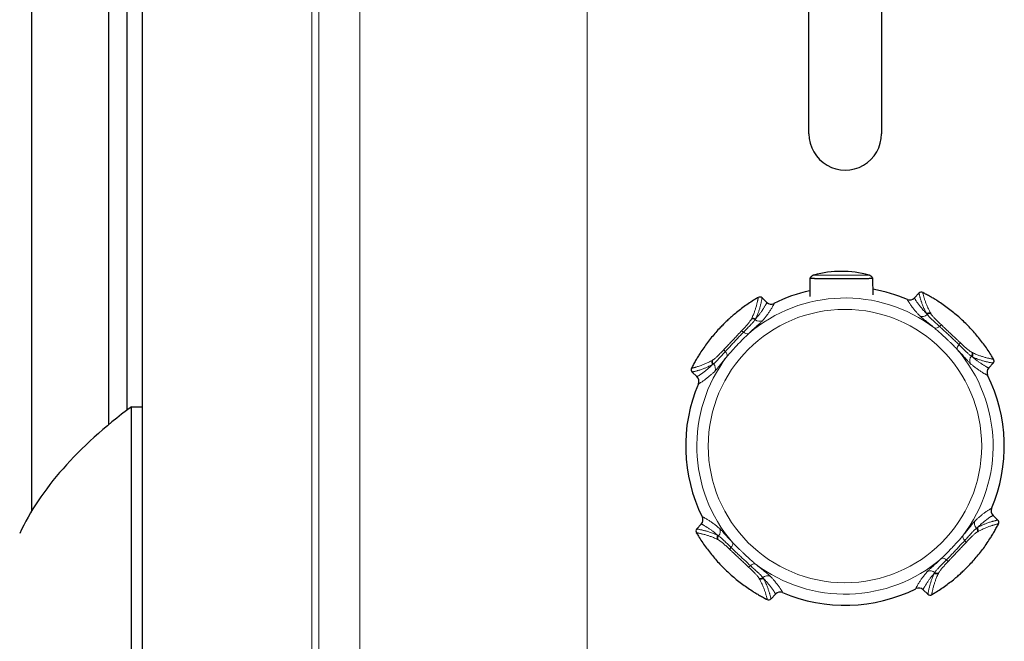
# Model space of a CAD drawing. Header units: millimetres. Extents: x 8 to 1339, y 12 to 1557.
# Tile 19 of 45: x 413 to 567, y 428 to 525. Entities that reach past the tile are written whole.
import ezdxf

# ---------------------------------------------------------------- set-up
doc = ezdxf.new("R2010")
doc.units = ezdxf.units.MM

msp = doc.modelspace()

# ---------------------------------------------------------------- linework, layer by layer
at = {"color": 7, "linetype": 'Continuous', "lineweight": 30}
for p, q in [((432.13, 354.72), (432.13, 1522.08)), ((414.81, 448.17), (414.81, 1428.63)), ((426.88, 461.69), (426.88, 1415.11)), ((429.76, 463.98), (429.76, 1412.82)), ((536.71, 507.29), (536.7, 536.29)), ((548.1, 536.3), (548.11, 507.3)), ((536.87, 484.62), (536.85, 481.76)), ((546.77, 482), (546.75, 484.62)), ((553.98, 482.28), (553.28, 481.53)), ((530.11, 480.84), (529.36, 481.55)), ((564.92, 470.56), (565.63, 471.3)), ((518.39, 469.9), (519.14, 469.2)), ((430.4, 464.47), (430.4, 353.38)), ((430.4, 464.47), (432.13, 464.47)), ((566.36, 446.68), (565.61, 447.39)), ((519.83, 446.03), (519.12, 445.28)), ((554.64, 435.74), (555.39, 435.04)), ((530.77, 434.31), (531.47, 435.06)), ((531.47, 435.06), (531.47, 435.06))]:
    msp.add_line(p, q, dxfattribs=at)
at = {"color": 252, "linetype": 'Continuous', "lineweight": 0}
for p, q in [((501.92, 367.6), (501.92, 1509.2)), ((458.73, 370.03), (458.73, 1506.78)), ((459.84, 370.07), (459.84, 1506.73)), ((466.25, 369.74), (466.25, 1507.06)), ((531.24, 480.67), (531.24, 480.67)), ((552.16, 481.3), (552.16, 481.3)), ((553.28, 481.53), (553.28, 481.53)), ((555.27, 478.93), (555.2, 479.03)), ((555.82, 479.12), (555.88, 479.01)), ((527.66, 478.17), (527.72, 478.28)), ((528.34, 478.24), (528.28, 478.13)), ((562.26, 473.01), (562.36, 472.95)), ((521.55, 471.74), (521.66, 471.8)), ((562.32, 472.32), (562.22, 472.39)), ((521.73, 471.18), (521.64, 471.12)), ((563.02, 445.4), (563.11, 445.47)), ((522.49, 443.58), (522.39, 443.63)), ((522.43, 444.26), (522.53, 444.2)), ((563.2, 444.85), (563.09, 444.79)), ((528.93, 437.47), (528.87, 437.58)), ((529.48, 437.65), (529.55, 437.55)), ((556.41, 438.35), (556.47, 438.45)), ((557.09, 438.41), (557.03, 438.3)), ((553.51, 435.91), (553.51, 435.91)), ((532.59, 435.29), (532.59, 435.29))]:
    msp.add_line(p, q, dxfattribs=at)
msp.add_circle((542.37, 458.29), 21.45, dxfattribs=at)
at = {"color": 7, "linetype": 'Continuous', "lineweight": 30}
for centre, radius, start, end in [((542.41, 507.29), 5.7, 180.0082, 0.0082), ((541.81, 469.36), 16.34, 74.7053, 105.2956), ((542.37, 458.29), 25, 102.7521, 116.4462), ((542.37, 458.29), 25, 66.9524, 79.8891), ((554.35, 481.93), 0.5, 63.1387, 136.6991), ((529.02, 481.18), 0.5, 46.6995, 120.2599), ((530.8, 481.57), 1, 226.6995, 296.4459), ((552.55, 482.22), 1, 246.9527, 316.6991), ((565.26, 471.65), 0.5, 316.6993, 30.2601), ((518.73, 470.27), 0.5, 153.1387, 226.6991), ((565.65, 469.87), 1, 136.6995, 206.4459), ((518.45, 468.47), 1, 336.9527, 46.6991), ((542.37, 458.29), 25, 336.9524, 26.4462), ((542.37, 458.29), 25, 156.9524, 206.4462), ((566.3, 448.12), 1, 156.9527, 226.6991), ((519.1, 446.72), 1, 316.6995, 26.4459), ((566.02, 446.32), 0.5, 333.1387, 46.6991), ((519.49, 444.94), 0.5, 136.6995, 210.2599), ((542.37, 458.29), 25, 246.9524, 296.4462), ((553.95, 435.02), 1, 46.6995, 116.4459), ((530.4, 434.65), 0.5, 243.1385, 316.6993), ((532.2, 434.37), 1, 66.9527, 136.6991), ((555.73, 435.4), 0.5, 226.6995, 300.2599)]:
    msp.add_arc(centre, radius, start, end, dxfattribs=at)
at = {"color": 252, "linetype": 'Continuous', "lineweight": 0}
for centre, radius, start, end in [((542.37, 458.29), 23.24, 52.7086, 130.6899), ((530.8, 481.57), 1, 226.7005, 296.4464), ((552.55, 482.22), 1, 246.9522, 316.6981), ((554.55, 479.62), 0.994, 242.5551, 316.2992), ((555.56, 478.68), 0.509, 59.5222, 135.7333), ((555.62, 478.57), 0.509, 59.4799, 134.6334), ((527.95, 477.75), 0.509, 48.7652, 123.9187), ((528, 477.86), 0.509, 47.6653, 123.8764), ((528.96, 478.86), 0.994, 227.0994, 300.8435), ((526.16, 475.86), 0.449, 45.7483, 99.0458), ((527.09, 476.72), 0.813, 220.785, 279.5019), ((556.54, 477.59), 0.813, 263.8966, 322.6136), ((557.52, 476.79), 0.449, 84.3528, 137.6503), ((559.94, 474.51), 0.449, 315.7483, 9.0458), ((523.87, 473.44), 0.449, 174.3528, 227.6503), ((523.08, 472.46), 0.813, 353.8966, 52.6136), ((560.8, 473.58), 0.813, 130.785, 189.5019), ((542.37, 458.29), 23.24, 322.7086, 40.6899), ((561.83, 472.72), 0.509, 318.7652, 33.9187), ((561.94, 472.67), 0.509, 317.6653, 33.8764), ((542.37, 458.29), 23.24, 142.7086, 220.6899), ((521.99, 471.48), 0.509, 149.5222, 225.7333), ((522.1, 471.54), 0.509, 149.4799, 224.6334), ((562.94, 471.71), 0.994, 137.0994, 210.8435), ((565.26, 471.65), 0.5, 316.6995, 30.2599), ((521.05, 470.47), 0.994, 332.5551, 46.2992), ((565.65, 469.87), 1, 136.7005, 206.4464), ((518.45, 468.47), 1, 336.9522, 46.6981), ((566.3, 448.12), 1, 156.9522, 226.6981), ((519.1, 446.72), 1, 316.7005, 26.4464), ((563.7, 446.12), 0.994, 152.5551, 226.2992), ((521.81, 444.88), 0.994, 317.0994, 30.8435), ((562.65, 445.04), 0.509, 329.4799, 44.6334), ((562.76, 445.1), 0.509, 329.5222, 45.7333), ((522.81, 443.92), 0.509, 137.6653, 213.8764), ((522.92, 443.86), 0.509, 138.7652, 213.9187), ((561.67, 444.13), 0.813, 173.8966, 232.6136), ((560.87, 443.15), 0.449, 354.3528, 47.6503), ((524.81, 442.08), 0.449, 135.7483, 189.0458), ((523.95, 443.01), 0.813, 310.785, 9.5019), ((542.37, 458.29), 23.24, 232.7086, 310.6899), ((557.66, 439.87), 0.813, 40.785, 99.5019), ((558.59, 440.72), 0.449, 225.7483, 279.0458), ((527.23, 439.79), 0.449, 264.3528, 317.6503), ((528.21, 439), 0.813, 83.8966, 142.6136), ((529.13, 438.01), 0.509, 239.4799, 314.6334), ((529.19, 437.91), 0.509, 239.5222, 315.7333), ((530.2, 436.96), 0.994, 62.5551, 136.2992), ((555.79, 437.72), 0.994, 47.0994, 120.8435), ((556.75, 438.73), 0.509, 227.6653, 303.8764), ((556.8, 438.83), 0.509, 228.7652, 303.9187), ((553.95, 435.02), 1, 46.7005, 116.4464), ((530.4, 434.65), 0.5, 243.1387, 316.6991), ((532.2, 434.37), 1, 66.9522, 136.6981)]:
    msp.add_arc(centre, radius, start, end, dxfattribs=at)
at = {"color": 7, "linetype": 'Continuous', "lineweight": 30}
msp.add_ellipse((616.68, 432.37), major_axis=(206.61, 0), ratio=0.359119, start_param=2.694237, end_param=2.976455, dxfattribs=at)
for points, knots in [([(537.51, 485.12), (537.49, 485.12), (537.44, 485.11), (537.36, 485.08), (537.28, 485.04), (537.2, 484.99), (537.13, 484.93), (537.06, 484.87), (536.99, 484.8), (536.93, 484.72), (536.89, 484.66), (536.88, 484.62), (536.87, 484.62)], [0, 0, 0, 0, 0.07162, 0.19147, 0.291933, 0.400647, 0.512815, 0.627316, 0.743358, 0.860448, 0.978269, 1, 1, 1, 1]), ([(546.75, 484.62), (546.74, 484.64), (546.71, 484.69), (546.66, 484.76), (546.6, 484.83), (546.54, 484.89), (546.47, 484.95), (546.4, 485), (546.33, 485.04), (546.26, 485.07), (546.19, 485.1), (546.15, 485.12), (546.12, 485.12), (546.12, 485.12)], [0, 0, 0, 0, 0.0861066, 0.1997197, 0.3107682, 0.4191262, 0.5246091, 0.6269636, 0.7258511, 0.820826, 0.9113036, 0.9965168, 1, 1, 1, 1]), ([(536.88, 484.62), (536.88, 484.62), (536.88, 484.62), (536.93, 484.62), (537.01, 484.61), (537.11, 484.61), (537.23, 484.61), (537.37, 484.61), (537.52, 484.61), (537.71, 484.61), (537.93, 484.6), (538.2, 484.6), (538.5, 484.6), (538.81, 484.59), (539.11, 484.59), (539.37, 484.59), (539.62, 484.59), (539.88, 484.58), (540.13, 484.58), (540.37, 484.58), (540.65, 484.58), (540.98, 484.58), (541.35, 484.58), (541.7, 484.58), (542.03, 484.58), (542.38, 484.58), (542.73, 484.58), (543.01, 484.58), (543.18, 484.58), (543.24, 484.58)], [0, 0, 0, 0, 0.040735, 0.098524, 0.143618, 0.188892, 0.229321, 0.269895, 0.306805, 0.343836, 0.389664, 0.436066, 0.482778, 0.530154, 0.568676, 0.597749, 0.626822, 0.656366, 0.685908, 0.709965, 0.734099, 0.773208, 0.812676, 0.842598, 0.877031, 0.911758, 0.946746, 0.982024, 1, 1, 1, 1]), ([(543.24, 484.58), (543.35, 484.58), (543.59, 484.58), (543.92, 484.59), (544.24, 484.59), (544.54, 484.59), (544.83, 484.59), (545.1, 484.6), (545.35, 484.6), (545.6, 484.6), (545.83, 484.6), (546.04, 484.61), (546.23, 484.61), (546.4, 484.61), (546.54, 484.61), (546.65, 484.62), (546.72, 484.62), (546.75, 484.62), (546.75, 484.62), (546.75, 484.62)], [0, 0, 0, 0, 0.0518519, 0.1041288, 0.1567672, 0.2097874, 0.263001, 0.3165404, 0.370355, 0.4244648, 0.4869788, 0.5501576, 0.6136552, 0.6777915, 0.751707, 0.826478, 0.9016649, 0.9776997, 1, 1, 1, 1]), ([(565.7, 471.9), (565.59, 472.08), (565.31, 472.54), (564.84, 473.28), (564.27, 474.11), (563.66, 474.91), (563.03, 475.69), (562.37, 476.44), (561.68, 477.17), (560.97, 477.88), (560.22, 478.56), (559.44, 479.22), (558.64, 479.85), (557.8, 480.46), (557.04, 480.97), (556.37, 481.39), (555.78, 481.73), (555.18, 482.07), (554.78, 482.27), (554.57, 482.38)], [0, 0, 0, 0, 0.040384, 0.104941, 0.169588, 0.234503, 0.299509, 0.364066, 0.428712, 0.493628, 0.558633, 0.624666, 0.690793, 0.757208, 0.82372, 0.867719, 0.911747, 0.955859, 1, 1, 1, 1]), ([(528.77, 481.61), (528.59, 481.51), (528.12, 481.23), (527.39, 480.76), (526.56, 480.19), (525.76, 479.58), (525.04, 479), (524.41, 478.45), (523.86, 477.95), (523.32, 477.42), (522.73, 476.82), (522.1, 476.14), (521.45, 475.36), (520.81, 474.55), (520.21, 473.72), (519.7, 472.96), (519.28, 472.29), (518.93, 471.7), (518.6, 471.1), (518.39, 470.69), (518.29, 470.49)], [0, 0, 0, 0, 0.0403837, 0.1049409, 0.1695869, 0.2345019, 0.2995071, 0.3479626, 0.396418, 0.4450241, 0.4936302, 0.5591025, 0.6246674, 0.6907942, 0.7572091, 0.8237207, 0.8677201, 0.9117758, 0.9558596, 1, 1, 1, 1]), ([(555.98, 434.97), (556.16, 435.08), (556.63, 435.36), (557.36, 435.83), (558.19, 436.4), (558.99, 437), (559.71, 437.58), (560.34, 438.13), (560.89, 438.64), (561.43, 439.16), (562.02, 439.76), (562.65, 440.45), (563.3, 441.23), (563.94, 442.03), (564.54, 442.86), (565.05, 443.62), (565.47, 444.3), (565.82, 444.89), (566.15, 445.49), (566.36, 445.89), (566.46, 446.09)], [0, 0, 0, 0, 0.040384, 0.104941, 0.169587, 0.234502, 0.299507, 0.347963, 0.396418, 0.445024, 0.49363, 0.559102, 0.624667, 0.690794, 0.757209, 0.823721, 0.86772, 0.911776, 0.95586, 1, 1, 1, 1]), ([(519.05, 444.69), (519.16, 444.51), (519.44, 444.04), (519.91, 443.31), (520.48, 442.48), (521.09, 441.68), (521.72, 440.9), (522.38, 440.14), (523.07, 439.41), (523.78, 438.71), (524.53, 438.02), (525.31, 437.37), (526.11, 436.73), (526.95, 436.13), (527.71, 435.62), (528.38, 435.2), (528.97, 434.85), (529.57, 434.52), (529.97, 434.31), (530.18, 434.21)], [0, 0, 0, 0, 0.040384, 0.104941, 0.169588, 0.234503, 0.299509, 0.364066, 0.428712, 0.493628, 0.558633, 0.624666, 0.690793, 0.757208, 0.82372, 0.867719, 0.911747, 0.955859, 1, 1, 1, 1])]:
    msp.add_open_spline(points, degree=3, knots=knots, dxfattribs=at)
at = {"color": 252, "linetype": 'Continuous', "lineweight": 0}
for points, knots in [([(537.5, 485.12), (537.5, 485.12), (537.5, 485.12), (537.52, 485.12), (537.57, 485.12), (537.66, 485.12), (537.77, 485.12), (537.92, 485.12), (538.1, 485.12), (538.31, 485.11), (538.55, 485.11), (538.81, 485.11), (539.07, 485.11), (539.34, 485.1), (539.63, 485.1), (539.92, 485.1), (540.21, 485.1), (540.49, 485.1), (540.79, 485.1), (541.1, 485.09), (541.45, 485.09), (541.69, 485.09), (541.81, 485.09)], [0, 0, 0, 0, 0.021468, 0.079084, 0.136907, 0.194785, 0.252582, 0.310176, 0.369659, 0.429339, 0.488983, 0.548417, 0.59651, 0.644761, 0.692982, 0.741033, 0.781852, 0.82281, 0.86375, 0.904544, 0.952273, 1, 1, 1, 1]), ([(541.81, 485.09), (541.91, 485.09), (542.12, 485.09), (542.42, 485.09), (542.71, 485.1), (543.04, 485.1), (543.38, 485.1), (543.73, 485.1), (544.07, 485.1), (544.4, 485.11), (544.71, 485.11), (544.98, 485.11), (545.21, 485.11), (545.41, 485.11), (545.58, 485.12), (545.74, 485.12), (545.88, 485.12), (545.99, 485.12), (546.07, 485.12), (546.12, 485.12), (546.12, 485.12), (546.12, 485.12)], [0, 0, 0, 0, 0.039822, 0.079797, 0.119781, 0.159617, 0.21253, 0.265599, 0.318546, 0.376515, 0.434631, 0.492636, 0.544458, 0.596413, 0.648386, 0.700234, 0.762145, 0.824228, 0.886325, 0.948254, 1, 1, 1, 1]), ([(555.2, 479.03), (555.14, 479.14), (555.02, 479.35), (554.89, 479.63), (554.76, 479.91), (554.64, 480.18), (554.53, 480.44), (554.45, 480.68), (554.37, 480.9), (554.3, 481.11), (554.24, 481.32), (554.18, 481.51), (554.13, 481.68), (554.09, 481.84), (554.06, 481.98), (554.03, 482.09), (554, 482.19), (553.99, 482.26), (553.99, 482.27), (553.98, 482.28)], [0, 0, 0, 0, 0.040738, 0.081489, 0.122236, 0.171491, 0.220757, 0.270033, 0.31931, 0.368574, 0.428797, 0.489027, 0.549257, 0.609482, 0.680581, 0.751683, 0.822782, 0.911391, 1, 1, 1, 1]), ([(554.57, 482.38), (554.58, 482.37), (554.58, 482.36), (554.59, 482.3), (554.62, 482.2), (554.65, 482.06), (554.7, 481.88), (554.76, 481.68), (554.82, 481.49), (554.87, 481.3), (554.94, 481.09), (555.02, 480.86), (555.11, 480.63), (555.21, 480.38), (555.32, 480.12), (555.44, 479.85), (555.56, 479.6), (555.68, 479.37), (555.78, 479.2), (555.82, 479.12)], [0, 0, 0, 0, 0.082581, 0.165167, 0.247748, 0.330351, 0.412958, 0.495559, 0.550035, 0.604516, 0.658995, 0.713469, 0.760999, 0.808539, 0.856073, 0.903596, 0.935731, 0.967869, 1, 1, 1, 1]), ([(527.72, 478.28), (527.77, 478.39), (527.88, 478.61), (528, 478.91), (528.11, 479.18), (528.2, 479.43), (528.28, 479.65), (528.36, 479.9), (528.44, 480.16), (528.51, 480.41), (528.57, 480.64), (528.62, 480.86), (528.66, 481.06), (528.7, 481.25), (528.73, 481.38), (528.74, 481.48), (528.76, 481.55), (528.77, 481.6), (528.77, 481.61), (528.77, 481.61)], [0, 0, 0, 0, 0.040795, 0.081607, 0.122444, 0.163298, 0.20415, 0.244971, 0.306708, 0.368454, 0.430204, 0.491946, 0.570168, 0.648396, 0.72662, 0.790627, 0.854637, 0.918644, 1, 1, 1, 1]), ([(529.36, 481.55), (529.36, 481.54), (529.36, 481.53), (529.36, 481.49), (529.34, 481.42), (529.32, 481.3), (529.29, 481.14), (529.25, 480.95), (529.2, 480.72), (529.15, 480.49), (529.09, 480.25), (529.03, 480.03), (528.96, 479.79), (528.88, 479.55), (528.8, 479.31), (528.71, 479.07), (528.61, 478.82), (528.49, 478.54), (528.39, 478.34), (528.34, 478.24)], [0, 0, 0, 0, 0.061935, 0.123869, 0.206475, 0.289086, 0.371692, 0.449321, 0.526955, 0.604582, 0.655573, 0.706571, 0.757566, 0.808554, 0.84684, 0.885145, 0.923446, 0.961731, 1, 1, 1, 1]), ([(528.34, 478.24), (528.42, 478.32), (528.57, 478.5), (528.76, 478.74), (528.93, 478.95), (529.07, 479.14), (529.2, 479.32), (529.33, 479.5), (529.47, 479.7), (529.6, 479.9), (529.71, 480.07), (529.77, 480.18), (529.84, 480.29), (529.91, 480.41), (529.99, 480.55), (530.05, 480.66), (530.09, 480.75), (530.11, 480.82), (530.11, 480.83), (530.11, 480.84)], [0, 0, 0, 0, 0.040962, 0.081941, 0.122944, 0.163964, 0.204983, 0.245972, 0.307249, 0.368535, 0.429824, 0.491105, 0.494693, 0.575173, 0.655658, 0.736139, 0.824091, 0.912047, 1, 1, 1, 1]), ([(531.24, 480.67), (531.24, 480.67), (531.24, 480.65), (531.23, 480.6), (531.19, 480.52), (531.14, 480.41), (531.07, 480.28), (530.98, 480.12), (530.88, 479.94), (530.75, 479.74), (530.61, 479.52), (530.47, 479.31), (530.33, 479.1), (530.16, 478.87), (529.99, 478.65), (529.82, 478.43), (529.66, 478.23), (529.53, 478.08), (529.47, 478.01)], [0, 0, 0, 0, 0.081276, 0.162555, 0.24383, 0.322051, 0.400275, 0.478495, 0.551409, 0.624327, 0.697238, 0.748156, 0.799085, 0.850006, 0.900915, 0.933944, 0.966976, 1, 1, 1, 1]), ([(554.09, 478.74), (554.03, 478.81), (553.9, 478.94), (553.74, 479.12), (553.56, 479.32), (553.38, 479.53), (553.2, 479.74), (553.05, 479.93), (552.89, 480.14), (552.74, 480.35), (552.59, 480.55), (552.47, 480.73), (552.37, 480.88), (552.29, 481.02), (552.23, 481.13), (552.18, 481.21), (552.16, 481.27), (552.16, 481.29), (552.16, 481.3)], [0, 0, 0, 0, 0.031207, 0.062421, 0.093632, 0.142593, 0.191567, 0.240547, 0.289518, 0.361768, 0.434026, 0.50628, 0.586263, 0.666252, 0.746237, 0.830823, 0.915413, 1, 1, 1, 1]), ([(553.28, 481.53), (553.28, 481.52), (553.28, 481.51), (553.3, 481.45), (553.34, 481.37), (553.41, 481.27), (553.49, 481.14), (553.59, 480.98), (553.71, 480.81), (553.85, 480.61), (554.01, 480.41), (554.16, 480.21), (554.32, 480.02), (554.49, 479.81), (554.67, 479.6), (554.85, 479.41), (555.01, 479.23), (555.14, 479.1), (555.2, 479.03)], [0, 0, 0, 0, 0.0827, 0.165404, 0.248104, 0.328312, 0.408524, 0.488731, 0.561547, 0.634368, 0.707181, 0.756491, 0.80581, 0.855123, 0.904425, 0.936284, 0.968145, 1, 1, 1, 1]), ([(557.19, 477.1), (557.09, 477.18), (556.91, 477.35), (556.65, 477.58), (556.4, 477.81), (556.16, 478.02), (555.95, 478.22), (555.76, 478.4), (555.59, 478.56), (555.46, 478.71), (555.34, 478.83), (555.29, 478.9), (555.27, 478.93)], [0, 0, 0, 0, 0.099471, 0.199636, 0.301966, 0.405034, 0.504502, 0.604643, 0.706914, 0.809926, 0.904663, 1, 1, 1, 1]), ([(555.88, 479.01), (555.9, 478.98), (555.95, 478.9), (556.05, 478.78), (556.17, 478.63), (556.31, 478.47), (556.48, 478.3), (556.67, 478.11), (556.87, 477.9), (557.09, 477.69), (557.32, 477.47), (557.48, 477.32), (557.56, 477.24)], [0, 0, 0, 0, 0.098641, 0.197284, 0.298727, 0.400173, 0.500062, 0.599952, 0.702623, 0.805294, 0.902333, 1, 1, 1, 1]), ([(526.09, 476.31), (526.17, 476.39), (526.32, 476.55), (526.54, 476.79), (526.74, 477.01), (526.94, 477.23), (527.11, 477.43), (527.27, 477.62), (527.41, 477.79), (527.52, 477.94), (527.61, 478.07), (527.64, 478.14), (527.66, 478.17)], [0, 0, 0, 0, 0.098626, 0.197254, 0.298598, 0.399942, 0.501201, 0.602458, 0.706645, 0.810829, 0.905117, 1, 1, 1, 1]), ([(528.28, 478.13), (528.26, 478.1), (528.21, 478.02), (528.1, 477.88), (527.96, 477.73), (527.81, 477.55), (527.63, 477.36), (527.43, 477.15), (527.2, 476.93), (526.97, 476.69), (526.73, 476.44), (526.56, 476.27), (526.47, 476.18)], [0, 0, 0, 0, 0.099233, 0.199158, 0.301244, 0.404069, 0.503299, 0.603198, 0.705205, 0.807942, 0.903664, 1, 1, 1, 1]), ([(529.47, 478.01), (529.43, 477.97), (529.37, 477.89), (529.22, 477.75), (529.05, 477.58), (528.84, 477.4), (528.62, 477.19), (528.36, 476.96), (528.08, 476.71), (527.8, 476.45), (527.51, 476.18), (527.32, 476), (527.22, 475.91)], [0, 0, 0, 0, 0.100845, 0.20238, 0.306101, 0.410581, 0.511428, 0.612986, 0.716817, 0.821449, 0.910463, 1, 1, 1, 1]), ([(556.45, 476.78), (556.36, 476.86), (556.17, 477.02), (555.89, 477.25), (555.62, 477.46), (555.36, 477.67), (555.1, 477.88), (554.86, 478.07), (554.64, 478.25), (554.47, 478.4), (554.34, 478.51), (554.24, 478.59), (554.16, 478.67), (554.11, 478.72), (554.09, 478.74)], [0, 0, 0, 0, 0.085624, 0.171249, 0.258771, 0.346294, 0.443748, 0.541202, 0.641312, 0.741423, 0.805705, 0.869988, 0.934994, 1, 1, 1, 1]), ([(523.43, 473.48), (523.5, 473.56), (523.65, 473.71), (523.88, 473.96), (524.11, 474.21), (524.36, 474.47), (524.6, 474.73), (524.86, 475), (525.11, 475.27), (525.34, 475.51), (525.55, 475.73), (525.73, 475.93), (525.91, 476.12), (526.03, 476.24), (526.09, 476.31)], [0, 0, 0, 0, 0.087009, 0.174636, 0.264063, 0.354053, 0.444462, 0.535393, 0.627958, 0.721091, 0.790385, 0.859676, 0.929534, 1, 1, 1, 1]), ([(526.47, 476.18), (526.39, 476.1), (526.22, 475.93), (525.96, 475.66), (525.69, 475.37), (525.42, 475.08), (525.15, 474.8), (524.88, 474.51), (524.61, 474.22), (524.36, 473.95), (524.14, 473.72), (523.94, 473.51), (523.75, 473.31), (523.63, 473.17), (523.57, 473.11)], [0, 0, 0, 0, 0.089663, 0.179964, 0.272181, 0.365019, 0.454667, 0.544853, 0.636722, 0.729177, 0.796535, 0.863891, 0.931637, 1, 1, 1, 1]), ([(527.22, 475.91), (527.15, 475.85), (527.01, 475.71), (526.79, 475.5), (526.57, 475.28), (526.35, 475.06), (526.13, 474.83), (525.91, 474.6), (525.69, 474.37), (525.41, 474.07), (525.06, 473.7), (524.73, 473.34), (524.46, 473.04), (524.27, 472.82), (524.07, 472.6), (523.95, 472.45), (523.89, 472.37)], [0, 0, 0, 0, 0.063038, 0.12608, 0.189609, 0.25314, 0.318012, 0.382885, 0.448166, 0.513447, 0.633311, 0.753812, 0.815145, 0.876477, 0.93824, 1, 1, 1, 1]), ([(560, 473.44), (559.9, 473.54), (559.72, 473.74), (559.44, 474.03), (559.14, 474.32), (558.84, 474.61), (558.53, 474.9), (558.17, 475.24), (557.78, 475.61), (557.39, 475.96), (557.05, 476.27), (556.75, 476.53), (556.55, 476.7), (556.45, 476.78)], [0, 0, 0, 0, 0.084343, 0.16877, 0.253135, 0.339881, 0.42669, 0.51344, 0.633631, 0.753816, 0.835865, 0.917971, 1, 1, 1, 1]), ([(560.27, 474.19), (560.18, 474.28), (560.01, 474.44), (559.74, 474.71), (559.45, 474.97), (559.16, 475.25), (558.88, 475.52), (558.59, 475.79), (558.3, 476.06), (558.03, 476.31), (557.8, 476.53), (557.59, 476.72), (557.39, 476.91), (557.25, 477.03), (557.19, 477.1)], [0, 0, 0, 0, 0.089979, 0.179964, 0.272489, 0.365018, 0.454935, 0.544852, 0.637016, 0.729177, 0.796365, 0.863551, 0.931776, 1, 1, 1, 1]), ([(557.56, 477.24), (557.64, 477.17), (557.8, 477.02), (558.04, 476.79), (558.29, 476.55), (558.55, 476.31), (558.82, 476.06), (559.08, 475.81), (559.35, 475.56), (559.6, 475.33), (559.81, 475.12), (560.01, 474.94), (560.2, 474.75), (560.33, 474.64), (560.39, 474.58)], [0, 0, 0, 0, 0.087314, 0.174636, 0.26434, 0.354052, 0.444722, 0.535393, 0.628244, 0.721091, 0.790241, 0.859389, 0.929696, 1, 1, 1, 1]), ([(560.39, 474.58), (560.47, 474.5), (560.63, 474.35), (560.87, 474.13), (561.09, 473.92), (561.31, 473.73), (561.51, 473.56), (561.7, 473.4), (561.87, 473.26), (562.02, 473.15), (562.15, 473.06), (562.22, 473.02), (562.26, 473.01)], [0, 0, 0, 0, 0.098626, 0.197254, 0.298598, 0.399942, 0.501201, 0.602458, 0.706645, 0.810829, 0.905117, 1, 1, 1, 1]), ([(521.66, 471.8), (521.69, 471.82), (521.76, 471.87), (521.89, 471.97), (522.04, 472.09), (522.2, 472.23), (522.37, 472.4), (522.56, 472.58), (522.76, 472.79), (522.98, 473.01), (523.2, 473.24), (523.35, 473.4), (523.43, 473.48)], [0, 0, 0, 0, 0.0983027, 0.1972842, 0.2983719, 0.400173, 0.4997299, 0.5999518, 0.7022623, 0.805294, 0.9023329, 1, 1, 1, 1]), ([(523.57, 473.11), (523.49, 473.01), (523.32, 472.83), (523.09, 472.56), (522.86, 472.31), (522.65, 472.08), (522.45, 471.87), (522.27, 471.68), (522.11, 471.51), (521.96, 471.37), (521.84, 471.26), (521.77, 471.21), (521.73, 471.18)], [0, 0, 0, 0, 0.099471, 0.199636, 0.301966, 0.405034, 0.504502, 0.604643, 0.706914, 0.809926, 0.904663, 1, 1, 1, 1]), ([(562.09, 471.2), (562.05, 471.23), (561.98, 471.3), (561.83, 471.45), (561.67, 471.62), (561.48, 471.82), (561.27, 472.05), (561.04, 472.31), (560.79, 472.59), (560.53, 472.87), (560.26, 473.16), (560.08, 473.35), (560, 473.44)], [0, 0, 0, 0, 0.10119, 0.20238, 0.306481, 0.41058, 0.511784, 0.612986, 0.717218, 0.821448, 0.910463, 1, 1, 1, 1]), ([(562.22, 472.39), (562.18, 472.41), (562.1, 472.46), (561.97, 472.57), (561.81, 472.7), (561.63, 472.86), (561.44, 473.04), (561.23, 473.24), (561.01, 473.46), (560.77, 473.7), (560.52, 473.94), (560.35, 474.11), (560.27, 474.19)], [0, 0, 0, 0, 0.099233, 0.199158, 0.301244, 0.404069, 0.503299, 0.603198, 0.705205, 0.807942, 0.903664, 1, 1, 1, 1]), ([(562.36, 472.95), (562.47, 472.9), (562.7, 472.79), (562.99, 472.66), (563.26, 472.56), (563.51, 472.46), (563.74, 472.39), (563.98, 472.31), (564.24, 472.23), (564.49, 472.16), (564.72, 472.1), (564.86, 472.07), (565.01, 472.04), (565.16, 472), (565.34, 471.97), (565.49, 471.94), (565.6, 471.92), (565.68, 471.9), (565.69, 471.9), (565.7, 471.9)], [0, 0, 0, 0, 0.040897, 0.081812, 0.12275, 0.163707, 0.204661, 0.245585, 0.306764, 0.367952, 0.429143, 0.490326, 0.494067, 0.574364, 0.654668, 0.734968, 0.82331, 0.911657, 1, 1, 1, 1]), ([(518.29, 470.49), (518.3, 470.49), (518.31, 470.5), (518.37, 470.51), (518.46, 470.53), (518.57, 470.56), (518.7, 470.6), (518.84, 470.63), (519.02, 470.69), (519.23, 470.75), (519.49, 470.83), (519.75, 470.92), (520.01, 471.02), (520.26, 471.12), (520.51, 471.22), (520.76, 471.33), (521, 471.45), (521.26, 471.58), (521.46, 471.69), (521.55, 471.74)], [0, 0, 0, 0, 0.092891, 0.165152, 0.237417, 0.309678, 0.371633, 0.43359, 0.495544, 0.565811, 0.636083, 0.706347, 0.755168, 0.803991, 0.852809, 0.889606, 0.926414, 0.963214, 1, 1, 1, 1]), ([(523.89, 472.37), (523.81, 472.28), (523.65, 472.09), (523.42, 471.81), (523.21, 471.54), (522.99, 471.28), (522.79, 471.02), (522.59, 470.78), (522.41, 470.56), (522.27, 470.39), (522.16, 470.26), (522.08, 470.16), (522, 470.08), (521.95, 470.03), (521.93, 470.01)], [0, 0, 0, 0, 0.085624, 0.171249, 0.258771, 0.346294, 0.443748, 0.541202, 0.641312, 0.741423, 0.805705, 0.869988, 0.934994, 1, 1, 1, 1]), ([(564.76, 469.43), (564.75, 469.43), (564.73, 469.42), (564.68, 469.44), (564.59, 469.48), (564.49, 469.53), (564.35, 469.6), (564.19, 469.69), (564.01, 469.8), (563.8, 469.93), (563.59, 470.06), (563.38, 470.21), (563.17, 470.35), (562.94, 470.52), (562.72, 470.69), (562.5, 470.86), (562.31, 471.02), (562.16, 471.14), (562.09, 471.2)], [0, 0, 0, 0, 0.082062, 0.164127, 0.246188, 0.325166, 0.404148, 0.483125, 0.556006, 0.628892, 0.701769, 0.752001, 0.802243, 0.852478, 0.902701, 0.935134, 0.967571, 1, 1, 1, 1]), ([(562.32, 472.32), (562.41, 472.25), (562.58, 472.1), (562.82, 471.91), (563.03, 471.74), (563.22, 471.6), (563.4, 471.47), (563.59, 471.34), (563.78, 471.2), (563.98, 471.07), (564.15, 470.96), (564.26, 470.89), (564.37, 470.83), (564.49, 470.76), (564.63, 470.68), (564.75, 470.62), (564.84, 470.58), (564.9, 470.56), (564.92, 470.56), (564.92, 470.56)], [0, 0, 0, 0, 0.040962, 0.081941, 0.122944, 0.163964, 0.204983, 0.245972, 0.307249, 0.368535, 0.429824, 0.491105, 0.494693, 0.575173, 0.655658, 0.736139, 0.824091, 0.912047, 1, 1, 1, 1]), ([(565.63, 471.3), (565.62, 471.3), (565.61, 471.31), (565.54, 471.32), (565.44, 471.34), (565.3, 471.36), (565.12, 471.4), (564.93, 471.44), (564.73, 471.48), (564.53, 471.53), (564.32, 471.58), (564.09, 471.65), (563.86, 471.72), (563.61, 471.8), (563.34, 471.89), (563.07, 471.99), (562.81, 472.1), (562.58, 472.2), (562.4, 472.28), (562.32, 472.32)], [0, 0, 0, 0, 0.082599, 0.165201, 0.2478, 0.330419, 0.413043, 0.495661, 0.550141, 0.604627, 0.659112, 0.71359, 0.761106, 0.808631, 0.85615, 0.903659, 0.935773, 0.96789, 1, 1, 1, 1]), ([(521.64, 471.12), (521.53, 471.06), (521.32, 470.94), (521.03, 470.8), (520.77, 470.68), (520.53, 470.58), (520.31, 470.49), (520.07, 470.4), (519.82, 470.31), (519.57, 470.22), (519.35, 470.15), (519.13, 470.09), (518.92, 470.03), (518.73, 469.98), (518.6, 469.95), (518.51, 469.93), (518.45, 469.91), (518.4, 469.91), (518.4, 469.9), (518.39, 469.9)], [0, 0, 0, 0, 0.0408328, 0.0816823, 0.1225551, 0.1634445, 0.2043321, 0.2451905, 0.3067349, 0.3682887, 0.429846, 0.491395, 0.5746598, 0.6579314, 0.7411979, 0.8054086, 0.8696217, 0.9338326, 1, 1, 1, 1]), ([(519.14, 469.2), (519.15, 469.2), (519.16, 469.2), (519.22, 469.22), (519.3, 469.26), (519.4, 469.33), (519.54, 469.41), (519.69, 469.51), (519.85, 469.62), (520.02, 469.74), (520.21, 469.88), (520.39, 470.03), (520.58, 470.18), (520.75, 470.32), (520.92, 470.47), (521.09, 470.62), (521.26, 470.76), (521.44, 470.93), (521.57, 471.05), (521.64, 471.12)], [0, 0, 0, 0, 0.082729, 0.16546, 0.248189, 0.330923, 0.413661, 0.496394, 0.558461, 0.620535, 0.682605, 0.744667, 0.787135, 0.829605, 0.87207, 0.904052, 0.936041, 0.968025, 1, 1, 1, 1]), ([(521.93, 470.01), (521.86, 469.94), (521.72, 469.81), (521.54, 469.65), (521.34, 469.47), (521.13, 469.29), (520.91, 469.11), (520.72, 468.95), (520.51, 468.8), (520.31, 468.64), (520.11, 468.5), (519.93, 468.38), (519.77, 468.28), (519.64, 468.2), (519.54, 468.14), (519.45, 468.1), (519.4, 468.08), (519.38, 468.08), (519.37, 468.08)], [0, 0, 0, 0, 0.031845, 0.063697, 0.095547, 0.145304, 0.195075, 0.244852, 0.294619, 0.36708, 0.439549, 0.512014, 0.59122, 0.670431, 0.749638, 0.833091, 0.916547, 1, 1, 1, 1]), ([(562.82, 446.58), (562.89, 446.64), (563.03, 446.77), (563.21, 446.94), (563.41, 447.12), (563.62, 447.3), (563.84, 447.48), (564.03, 447.63), (564.24, 447.79), (564.44, 447.94), (564.64, 448.08), (564.82, 448.2), (564.98, 448.3), (565.11, 448.38), (565.21, 448.44), (565.3, 448.48), (565.35, 448.51), (565.37, 448.51), (565.38, 448.51)], [0, 0, 0, 0, 0.031845, 0.063697, 0.095547, 0.145304, 0.195075, 0.244852, 0.294619, 0.36708, 0.439549, 0.512014, 0.59122, 0.670431, 0.749638, 0.833091, 0.916547, 1, 1, 1, 1]), ([(519.99, 447.16), (520, 447.16), (520.02, 447.16), (520.07, 447.14), (520.15, 447.11), (520.26, 447.06), (520.4, 446.99), (520.56, 446.9), (520.74, 446.79), (520.95, 446.66), (521.16, 446.52), (521.37, 446.38), (521.58, 446.23), (521.81, 446.07), (522.03, 445.9), (522.24, 445.73), (522.44, 445.57), (522.59, 445.45), (522.66, 445.39)], [0, 0, 0, 0, 0.082062, 0.164127, 0.246188, 0.325166, 0.404148, 0.483125, 0.556006, 0.628892, 0.701769, 0.752001, 0.802243, 0.852478, 0.902701, 0.935134, 0.967571, 1, 1, 1, 1]), ([(560.86, 444.21), (560.94, 444.31), (561.1, 444.5), (561.33, 444.78), (561.54, 445.05), (561.76, 445.31), (561.96, 445.56), (562.16, 445.81), (562.33, 446.03), (562.48, 446.2), (562.59, 446.33), (562.67, 446.43), (562.75, 446.51), (562.8, 446.56), (562.82, 446.58)], [0, 0, 0, 0, 0.0856236, 0.1712487, 0.2587708, 0.3462942, 0.4437475, 0.5412023, 0.641312, 0.7414226, 0.8057054, 0.8699883, 0.9349941, 1, 1, 1, 1]), ([(565.61, 447.39), (565.6, 447.39), (565.59, 447.39), (565.53, 447.36), (565.45, 447.32), (565.35, 447.26), (565.21, 447.18), (565.05, 447.07), (564.87, 446.94), (564.67, 446.8), (564.47, 446.65), (564.27, 446.49), (564.09, 446.34), (563.88, 446.17), (563.68, 445.99), (563.49, 445.82), (563.31, 445.66), (563.18, 445.53), (563.11, 445.47)], [0, 0, 0, 0, 0.082713, 0.16543, 0.248143, 0.330872, 0.413604, 0.496331, 0.569012, 0.641697, 0.714375, 0.761788, 0.809209, 0.856625, 0.90403, 0.93602, 0.968014, 1, 1, 1, 1]), ([(563.11, 445.47), (563.22, 445.53), (563.43, 445.65), (563.72, 445.79), (563.98, 445.91), (564.22, 446.01), (564.44, 446.1), (564.68, 446.19), (564.93, 446.28), (565.18, 446.36), (565.4, 446.43), (565.54, 446.47), (565.68, 446.51), (565.83, 446.55), (566.01, 446.6), (566.16, 446.64), (566.27, 446.66), (566.34, 446.68), (566.35, 446.68), (566.36, 446.68)], [0, 0, 0, 0, 0.04092, 0.081857, 0.122817, 0.163794, 0.20477, 0.245716, 0.306935, 0.368164, 0.429396, 0.490619, 0.494239, 0.574632, 0.655031, 0.735426, 0.823615, 0.91181, 1, 1, 1, 1]), ([(519.12, 445.28), (519.13, 445.28), (519.14, 445.28), (519.21, 445.27), (519.3, 445.25), (519.44, 445.23), (519.61, 445.19), (519.8, 445.15), (520, 445.11), (520.19, 445.06), (520.4, 445.01), (520.63, 444.95), (520.87, 444.88), (521.12, 444.8), (521.41, 444.7), (521.68, 444.59), (521.94, 444.49), (522.17, 444.39), (522.35, 444.3), (522.43, 444.26)], [0, 0, 0, 0, 0.082581, 0.165167, 0.247748, 0.327864, 0.407985, 0.4881, 0.542704, 0.597313, 0.65192, 0.706521, 0.755923, 0.805335, 0.85474, 0.904134, 0.93609, 0.968048, 1, 1, 1, 1]), ([(522.43, 444.26), (522.34, 444.34), (522.17, 444.49), (521.93, 444.68), (521.72, 444.84), (521.53, 444.99), (521.35, 445.12), (521.16, 445.25), (520.97, 445.39), (520.77, 445.52), (520.6, 445.63), (520.49, 445.69), (520.38, 445.76), (520.26, 445.83), (520.12, 445.91), (520, 445.97), (519.91, 446.01), (519.85, 446.03), (519.83, 446.03), (519.83, 446.03)], [0, 0, 0, 0, 0.040962, 0.081941, 0.122944, 0.163964, 0.204983, 0.245972, 0.307249, 0.368535, 0.429824, 0.491105, 0.494693, 0.575173, 0.655658, 0.736139, 0.824091, 0.912047, 1, 1, 1, 1]), ([(522.66, 445.39), (522.7, 445.35), (522.77, 445.28), (522.92, 445.14), (523.08, 444.97), (523.27, 444.76), (523.48, 444.53), (523.71, 444.28), (523.96, 444), (524.22, 443.71), (524.49, 443.43), (524.66, 443.24), (524.75, 443.14)], [0, 0, 0, 0, 0.10119, 0.20238, 0.306481, 0.41058, 0.511784, 0.612986, 0.717218, 0.821448, 0.910463, 1, 1, 1, 1]), ([(561.18, 443.48), (561.26, 443.57), (561.43, 443.76), (561.66, 444.02), (561.89, 444.27), (562.1, 444.51), (562.3, 444.72), (562.48, 444.91), (562.64, 445.07), (562.79, 445.21), (562.91, 445.32), (562.98, 445.38), (563.02, 445.4)], [0, 0, 0, 0, 0.099471, 0.199636, 0.301966, 0.405034, 0.504502, 0.604643, 0.706914, 0.809926, 0.904663, 1, 1, 1, 1]), ([(566.46, 446.09), (566.46, 446.09), (566.44, 446.09), (566.38, 446.07), (566.28, 446.05), (566.14, 446.02), (565.97, 445.97), (565.79, 445.92), (565.59, 445.86), (565.41, 445.8), (565.2, 445.73), (564.97, 445.66), (564.74, 445.57), (564.48, 445.47), (564.21, 445.35), (563.94, 445.23), (563.68, 445.1), (563.45, 444.99), (563.28, 444.89), (563.2, 444.85)], [0, 0, 0, 0, 0.082564, 0.165132, 0.247696, 0.327798, 0.407904, 0.488005, 0.542606, 0.597212, 0.651817, 0.706416, 0.755831, 0.805256, 0.854675, 0.904082, 0.936055, 0.968031, 1, 1, 1, 1]), ([(522.39, 443.63), (522.28, 443.69), (522.05, 443.79), (521.76, 443.92), (521.49, 444.03), (521.24, 444.12), (521.02, 444.2), (520.77, 444.28), (520.51, 444.35), (520.26, 444.43), (520.03, 444.48), (519.8, 444.54), (519.59, 444.58), (519.4, 444.62), (519.27, 444.65), (519.17, 444.67), (519.11, 444.68), (519.07, 444.69), (519.06, 444.69), (519.05, 444.69)], [0, 0, 0, 0, 0.0408069, 0.0816309, 0.1224792, 0.1633448, 0.2042087, 0.2450423, 0.306557, 0.3680815, 0.4296095, 0.4911291, 0.5743912, 0.6576603, 0.7409241, 0.8051877, 0.8694537, 0.9337175, 1, 1, 1, 1]), ([(524.36, 442.01), (524.28, 442.09), (524.12, 442.24), (523.88, 442.46), (523.65, 442.66), (523.44, 442.85), (523.24, 443.03), (523.05, 443.19), (522.88, 443.32), (522.73, 443.44), (522.6, 443.52), (522.53, 443.56), (522.49, 443.58)], [0, 0, 0, 0, 0.098626, 0.197254, 0.298598, 0.399942, 0.501201, 0.602458, 0.706645, 0.810829, 0.905117, 1, 1, 1, 1]), ([(522.53, 444.2), (522.57, 444.18), (522.65, 444.13), (522.78, 444.02), (522.94, 443.88), (523.12, 443.72), (523.31, 443.54), (523.52, 443.34), (523.74, 443.12), (523.98, 442.89), (524.23, 442.64), (524.4, 442.48), (524.48, 442.39)], [0, 0, 0, 0, 0.099233, 0.199158, 0.301244, 0.404069, 0.503299, 0.603198, 0.705205, 0.807942, 0.903664, 1, 1, 1, 1]), ([(557.53, 440.67), (557.6, 440.74), (557.74, 440.87), (557.96, 441.09), (558.18, 441.3), (558.4, 441.53), (558.62, 441.75), (558.84, 441.98), (559.06, 442.22), (559.34, 442.52), (559.69, 442.89), (560.02, 443.25), (560.29, 443.54), (560.48, 443.76), (560.68, 443.99), (560.8, 444.14), (560.86, 444.21)], [0, 0, 0, 0, 0.063038, 0.12608, 0.189609, 0.25314, 0.318012, 0.382885, 0.448166, 0.513447, 0.633311, 0.753812, 0.815145, 0.876477, 0.93824, 1, 1, 1, 1]), ([(558.28, 440.4), (558.36, 440.49), (558.53, 440.66), (558.79, 440.93), (559.05, 441.21), (559.33, 441.5), (559.6, 441.79), (559.87, 442.08), (560.14, 442.37), (560.39, 442.63), (560.61, 442.87), (560.81, 443.08), (561, 443.28), (561.12, 443.41), (561.18, 443.48)], [0, 0, 0, 0, 0.0896627, 0.1799643, 0.2721807, 0.3650188, 0.4546674, 0.5448527, 0.6367224, 0.7291774, 0.7964115, 0.8640251, 0.9316367, 1, 1, 1, 1]), ([(563.09, 444.79), (563.06, 444.76), (562.99, 444.72), (562.86, 444.62), (562.71, 444.5), (562.55, 444.35), (562.38, 444.19), (562.19, 444), (561.99, 443.8), (561.77, 443.58), (561.55, 443.35), (561.4, 443.19), (561.32, 443.1)], [0, 0, 0, 0, 0.098641, 0.197284, 0.298727, 0.400173, 0.500062, 0.599952, 0.702623, 0.805294, 0.902333, 1, 1, 1, 1]), ([(527.19, 439.35), (527.11, 439.42), (526.95, 439.57), (526.71, 439.8), (526.46, 440.03), (526.2, 440.28), (525.93, 440.52), (525.67, 440.77), (525.4, 441.03), (525.15, 441.26), (524.94, 441.47), (524.74, 441.65), (524.55, 441.83), (524.42, 441.95), (524.36, 442.01)], [0, 0, 0, 0, 0.087314, 0.174636, 0.26434, 0.354052, 0.444722, 0.535393, 0.628244, 0.721091, 0.790241, 0.859389, 0.929696, 1, 1, 1, 1]), ([(524.48, 442.39), (524.57, 442.31), (524.74, 442.14), (525.01, 441.88), (525.3, 441.61), (525.58, 441.34), (525.87, 441.07), (526.16, 440.8), (526.45, 440.52), (526.72, 440.28), (526.95, 440.06), (527.16, 439.86), (527.36, 439.67), (527.5, 439.55), (527.56, 439.49)], [0, 0, 0, 0, 0.089663, 0.179964, 0.272181, 0.365019, 0.454667, 0.544853, 0.636722, 0.729177, 0.796527, 0.863874, 0.931637, 1, 1, 1, 1]), ([(524.75, 443.14), (524.84, 443.05), (525.03, 442.85), (525.31, 442.56), (525.61, 442.27), (525.91, 441.98), (526.22, 441.68), (526.57, 441.35), (526.97, 440.98), (527.36, 440.62), (527.7, 440.31), (528, 440.05), (528.2, 439.89), (528.3, 439.81)], [0, 0, 0, 0, 0.084343, 0.16877, 0.253135, 0.339881, 0.42669, 0.51344, 0.633631, 0.753816, 0.835865, 0.917971, 1, 1, 1, 1]), ([(561.32, 443.1), (561.25, 443.03), (561.1, 442.87), (560.87, 442.63), (560.64, 442.38), (560.39, 442.12), (560.14, 441.85), (559.89, 441.59), (559.64, 441.32), (559.41, 441.07), (559.2, 440.85), (559.02, 440.66), (558.83, 440.47), (558.72, 440.34), (558.66, 440.28)], [0, 0, 0, 0, 0.087009, 0.174636, 0.264063, 0.354053, 0.444462, 0.535393, 0.627958, 0.721091, 0.790385, 0.859676, 0.929534, 1, 1, 1, 1]), ([(555.28, 438.58), (555.32, 438.62), (555.38, 438.69), (555.53, 438.84), (555.7, 439), (555.9, 439.19), (556.13, 439.4), (556.39, 439.63), (556.67, 439.88), (556.95, 440.14), (557.24, 440.41), (557.43, 440.58), (557.53, 440.67)], [0, 0, 0, 0, 0.100845, 0.20238, 0.306101, 0.410581, 0.511428, 0.612986, 0.716817, 0.821449, 0.910463, 1, 1, 1, 1]), ([(556.47, 438.45), (556.49, 438.49), (556.54, 438.56), (556.65, 438.7), (556.78, 438.86), (556.94, 439.03), (557.12, 439.23), (557.32, 439.43), (557.54, 439.66), (557.78, 439.9), (558.02, 440.15), (558.19, 440.32), (558.28, 440.4)], [0, 0, 0, 0, 0.099233, 0.199158, 0.301244, 0.404069, 0.503299, 0.603198, 0.705205, 0.807942, 0.903664, 1, 1, 1, 1]), ([(528.87, 437.58), (528.84, 437.61), (528.8, 437.68), (528.7, 437.81), (528.58, 437.95), (528.44, 438.11), (528.27, 438.29), (528.08, 438.48), (527.88, 438.68), (527.66, 438.9), (527.43, 439.12), (527.27, 439.27), (527.19, 439.35)], [0, 0, 0, 0, 0.098641, 0.197284, 0.298727, 0.400173, 0.500062, 0.599952, 0.702623, 0.805294, 0.902333, 1, 1, 1, 1]), ([(527.56, 439.49), (527.65, 439.41), (527.84, 439.24), (528.1, 439), (528.35, 438.78), (528.59, 438.57), (528.8, 438.37), (528.99, 438.19), (529.16, 438.03), (529.29, 437.88), (529.41, 437.75), (529.46, 437.69), (529.48, 437.65)], [0, 0, 0, 0, 0.099471, 0.199636, 0.301966, 0.405034, 0.504502, 0.604643, 0.706914, 0.809926, 0.904663, 1, 1, 1, 1]), ([(528.3, 439.81), (528.39, 439.73), (528.58, 439.57), (528.86, 439.34), (529.13, 439.12), (529.39, 438.91), (529.65, 438.71), (529.89, 438.51), (530.11, 438.33), (530.28, 438.19), (530.41, 438.08), (530.51, 437.99), (530.59, 437.92), (530.64, 437.87), (530.66, 437.85)], [0, 0, 0, 0, 0.085624, 0.171249, 0.258771, 0.346294, 0.443748, 0.541202, 0.641312, 0.741423, 0.805705, 0.869988, 0.934994, 1, 1, 1, 1]), ([(558.66, 440.28), (558.58, 440.2), (558.43, 440.03), (558.21, 439.8), (558.01, 439.57), (557.81, 439.36), (557.64, 439.16), (557.48, 438.97), (557.34, 438.8), (557.23, 438.65), (557.14, 438.52), (557.11, 438.45), (557.09, 438.41)], [0, 0, 0, 0, 0.098299, 0.197254, 0.298251, 0.399942, 0.500855, 0.602458, 0.706259, 0.810829, 0.905117, 1, 1, 1, 1]), ([(530.18, 434.21), (530.17, 434.21), (530.17, 434.22), (530.16, 434.29), (530.13, 434.39), (530.1, 434.53), (530.05, 434.71), (529.99, 434.9), (529.93, 435.1), (529.88, 435.29), (529.81, 435.5), (529.73, 435.72), (529.64, 435.96), (529.54, 436.2), (529.43, 436.47), (529.31, 436.73), (529.19, 436.98), (529.07, 437.22), (528.97, 437.39), (528.93, 437.47)], [0, 0, 0, 0, 0.082581, 0.165167, 0.247748, 0.330351, 0.412958, 0.495559, 0.550035, 0.604516, 0.658995, 0.713469, 0.760999, 0.808539, 0.856073, 0.903596, 0.935731, 0.967869, 1, 1, 1, 1]), ([(531.47, 435.06), (531.47, 435.06), (531.47, 435.08), (531.45, 435.13), (531.4, 435.21), (531.34, 435.32), (531.26, 435.45), (531.16, 435.6), (531.04, 435.78), (530.9, 435.98), (530.74, 436.18), (530.59, 436.38), (530.43, 436.57), (530.26, 436.78), (530.08, 436.98), (529.9, 437.18), (529.74, 437.36), (529.61, 437.49), (529.55, 437.55)], [0, 0, 0, 0, 0.0827004, 0.1654039, 0.248104, 0.3283123, 0.4085241, 0.4887311, 0.5615475, 0.6343679, 0.7071809, 0.7564909, 0.8058102, 0.8551233, 0.9044249, 0.9362836, 0.9681452, 1, 1, 1, 1]), ([(529.55, 437.55), (529.61, 437.45), (529.73, 437.24), (529.86, 436.95), (529.99, 436.68), (530.11, 436.41), (530.21, 436.14), (530.3, 435.9), (530.38, 435.69), (530.45, 435.47), (530.51, 435.27), (530.57, 435.08), (530.62, 434.91), (530.66, 434.75), (530.69, 434.61), (530.72, 434.49), (530.74, 434.4), (530.76, 434.33), (530.76, 434.32), (530.77, 434.31)], [0, 0, 0, 0, 0.040738, 0.081489, 0.122236, 0.171491, 0.220757, 0.270033, 0.31931, 0.368574, 0.428797, 0.489027, 0.549257, 0.609482, 0.680581, 0.751683, 0.822782, 0.911391, 1, 1, 1, 1]), ([(530.66, 437.85), (530.72, 437.78), (530.85, 437.65), (531.01, 437.47), (531.19, 437.27), (531.37, 437.06), (531.55, 436.84), (531.7, 436.65), (531.86, 436.45), (532.01, 436.24), (532.16, 436.04), (532.28, 435.86), (532.38, 435.7), (532.46, 435.57), (532.52, 435.46), (532.56, 435.37), (532.59, 435.31), (532.59, 435.3), (532.59, 435.29)], [0, 0, 0, 0, 0.031207, 0.062421, 0.093632, 0.142593, 0.191567, 0.240547, 0.289518, 0.361768, 0.434026, 0.50628, 0.586263, 0.666252, 0.746237, 0.830823, 0.915413, 1, 1, 1, 1]), ([(553.51, 435.91), (553.51, 435.92), (553.51, 435.93), (553.52, 435.99), (553.56, 436.07), (553.61, 436.18), (553.68, 436.31), (553.77, 436.47), (553.87, 436.65), (554, 436.85), (554.14, 437.06), (554.28, 437.28), (554.42, 437.48), (554.59, 437.71), (554.76, 437.94), (554.93, 438.16), (555.09, 438.35), (555.22, 438.5), (555.28, 438.58)], [0, 0, 0, 0, 0.081276, 0.162555, 0.24383, 0.322051, 0.400275, 0.478495, 0.551409, 0.624327, 0.697238, 0.748156, 0.799085, 0.850006, 0.900915, 0.933944, 0.966976, 1, 1, 1, 1]), ([(556.41, 438.35), (556.33, 438.26), (556.18, 438.08), (555.99, 437.85), (555.82, 437.64), (555.68, 437.45), (555.55, 437.27), (555.42, 437.08), (555.28, 436.88), (555.15, 436.69), (555.04, 436.52), (554.98, 436.41), (554.91, 436.3), (554.84, 436.18), (554.76, 436.04), (554.7, 435.92), (554.66, 435.83), (554.64, 435.77), (554.64, 435.75), (554.64, 435.74)], [0, 0, 0, 0, 0.040962, 0.081941, 0.122944, 0.163964, 0.204983, 0.245972, 0.307249, 0.368535, 0.429824, 0.491105, 0.494693, 0.575173, 0.655658, 0.736139, 0.824091, 0.912047, 1, 1, 1, 1]), ([(555.39, 435.04), (555.39, 435.04), (555.39, 435.05), (555.39, 435.09), (555.41, 435.17), (555.43, 435.29), (555.46, 435.45), (555.5, 435.64), (555.55, 435.86), (555.6, 436.1), (555.66, 436.33), (555.72, 436.55), (555.79, 436.79), (555.87, 437.04), (555.95, 437.28), (556.04, 437.51), (556.14, 437.77), (556.26, 438.04), (556.36, 438.25), (556.41, 438.35)], [0, 0, 0, 0, 0.0619346, 0.1238691, 0.2064754, 0.2890863, 0.3716917, 0.4493209, 0.5269548, 0.6045817, 0.6555733, 0.706571, 0.757566, 0.8085537, 0.84684, 0.8851449, 0.9234458, 0.9617306, 1, 1, 1, 1]), ([(557.03, 438.3), (556.98, 438.19), (556.87, 437.97), (556.75, 437.68), (556.64, 437.41), (556.55, 437.16), (556.47, 436.93), (556.39, 436.69), (556.31, 436.43), (556.24, 436.17), (556.18, 435.94), (556.13, 435.73), (556.09, 435.52), (556.05, 435.34), (556.02, 435.21), (556, 435.11), (555.99, 435.04), (555.98, 434.99), (555.98, 434.98), (555.98, 434.97)], [0, 0, 0, 0, 0.0407951, 0.0816073, 0.1224438, 0.1632976, 0.2041496, 0.2449713, 0.306708, 0.3684544, 0.4302044, 0.4919459, 0.5701683, 0.6483964, 0.7266201, 0.7906273, 0.8546369, 0.9186443, 1, 1, 1, 1])]:
    msp.add_open_spline(points, degree=3, knots=knots, dxfattribs=at)

doc.saveas('drawing.dxf')
